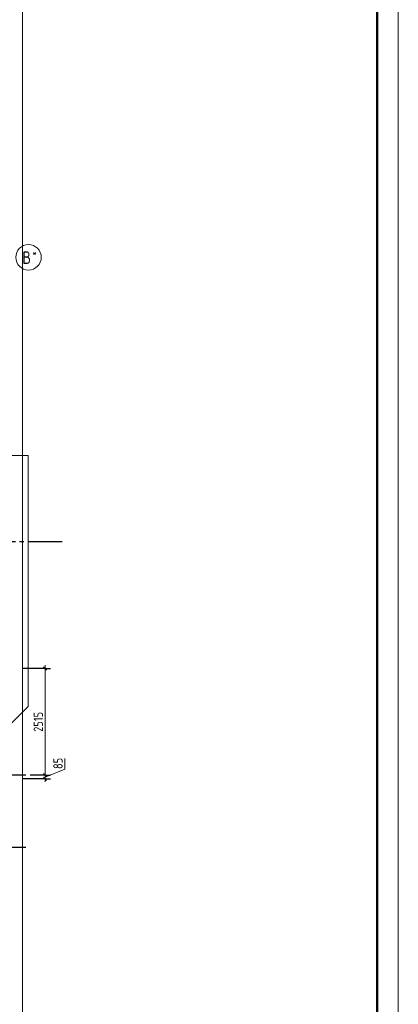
# Model space of a CAD drawing. Header units: millimetres. Extents: x 0 to 43617, y 0 to 59400.
# Tile 26 of 41: x 33075 to 42000, y 13632 to 36830. Entities that reach past the tile are written whole.
import ezdxf

# ---------------------------------------------------------------- set-up
doc = ezdxf.new("R2010")
doc.units = ezdxf.units.MM
doc.linetypes.add('______5', pattern=[1100, 800, -100, 100, -100])
for name, color, linetype, lineweight in [('Standard', 7, 'Continuous', 25), ('Оси', 40, '______5', 18), ('Позиционная метка номер позиции', 7, 'Continuous', 13)]:
    doc.layers.add(name, color=color, linetype=linetype, lineweight=lineweight)
doc.styles.add('GOST 2.304-81', font='txt')
doc.styles.add('ISOCPEUR', font='txt')

msp = doc.modelspace()

# ---------------------------------------------------------------- linework, layer by layer
at = {"layer": 'Standard', "color": 7, "linetype": 'Continuous', "lineweight": 25, "transparency": 33554687}
for p, q in [((33636, 21582), (33711, 21507)), ((33636, 19068), (33711, 18992)), ((33636, 18982), (33711, 18907))]:
    msp.add_line(p, q, dxfattribs=at)
at = {"layer": 'Standard', "color": 7, "linetype": 'Continuous', "lineweight": 13, "transparency": 33554687}
for p, q in [((33674, 21545), (33674, 21620)), ((34138, 19176), (34138, 19426)), ((33674, 18987), (34138, 19176)), ((33674, 19030), (33674, 18945)), ((33674, 18945), (33674, 18870))]:
    msp.add_line(p, q, dxfattribs=at)
at = {"layer": 'Standard', "color": 251, "linetype": 'Continuous', "lineweight": -3, "true_color": 0x656565, "transparency": 33554687}
for p, q in [((33674, 21545), (33149, 21545)), ((33674, 21545), (33549, 21545)), ((33674, 21545), (33799, 21545)), ((33674, 19030), (33324, 19030)), ((33674, 19030), (33549, 19030)), ((33674, 19030), (33799, 19030)), ((33674, 18945), (33149, 18945)), ((33674, 18945), (33549, 18945)), ((33674, 18945), (33799, 18945))]:
    msp.add_line(p, q, dxfattribs=at)
at = {"layer": 'Standard', "color": 7, "linetype": 'Continuous', "lineweight": 13, "transparency": 33554687}
msp.add_lwpolyline([(0, 0), (42000, 0), (42000, 59400), (0, 59400), (0, 0)], close=True, dxfattribs=at)
at = {"layer": 'Standard', "color": 7, "linetype": 'Continuous', "lineweight": 50, "transparency": 33554687}
msp.add_lwpolyline([(2000, 58900), (41500, 58900), (41500, 500), (2000, 500), (2000, 58900)], close=True, dxfattribs=at)
at = {"layer": 'Standard', "color": 254, "linetype": 'Continuous', "lineweight": 13, "true_color": 0xc4c4ff, "transparency": 33554687}
msp.add_lwpolyline([(8374, 11080), (33142, 11080), (33142, 57288), (8374, 57288), (8374, 11080)], dxfattribs=at)
at = {"layer": 'Standard', "color": 7, "linetype": 'Continuous', "lineweight": 13, "transparency": 33554687}
msp.add_lwpolyline([(33674, 21545), (33674, 20127), (33674, 20127), (33674, 19869), (33674, 19869), (33674, 19030)], dxfattribs=at)
at = {"layer": 'Оси', "color": 8, "linetype": '______5', "lineweight": -3, "transparency": 33554687}
for p, q in [((34074, 24530), (3600, 24530)), ((34074, 24530), (3600, 24530)), ((33224, 19030), (3600, 19030)), ((33224, 17330), (3600, 17330))]:
    msp.add_line(p, q, dxfattribs=at)
at = {"layer": 'Оси', "color": 7, "linetype": 'Continuous', "lineweight": 13, "transparency": 33554687}
msp.add_circle((33284, 31232), 300, dxfattribs=at)
at = {"layer": 'Позиционная метка номер позиции', "color": 7, "linetype": 'Continuous', "lineweight": 13, "transparency": 33554687}
msp.add_lwpolyline([(32774, 20145), (33274, 20645), (33274, 26560), (30774, 26560)], dxfattribs=at)

# ---------------------------------------------------------------- texts
at = {"layer": 'Standard', "color": 7, "linetype": 'Continuous', "lineweight": 25, "transparency": 33554687, "char_height": 220, "attachment_point": 7, "rotation": 90, "style": 'GOST 2.304-81'}
for s, insert, width in [('2515', (33624, 20053), 594.59), ('85', (34088, 19176), 375.74)]:
    msp.add_mtext(s, dxfattribs=dict(at, insert=insert, width=width))
at = {"layer": 'Оси', "color": 7, "linetype": 'Continuous', "lineweight": 25, "transparency": 33554687, "attachment_point": 7, "style": 'ISOCPEUR'}
for s, insert, char_height, width in [('\\W0.80;В', (33138, 31074), 300, 359.83), ('\\W0.80;*', (33378, 31249), 180, 215.9)]:
    msp.add_mtext(s, dxfattribs=dict(at, insert=insert, char_height=char_height, width=width))

doc.saveas('drawing.dxf')
